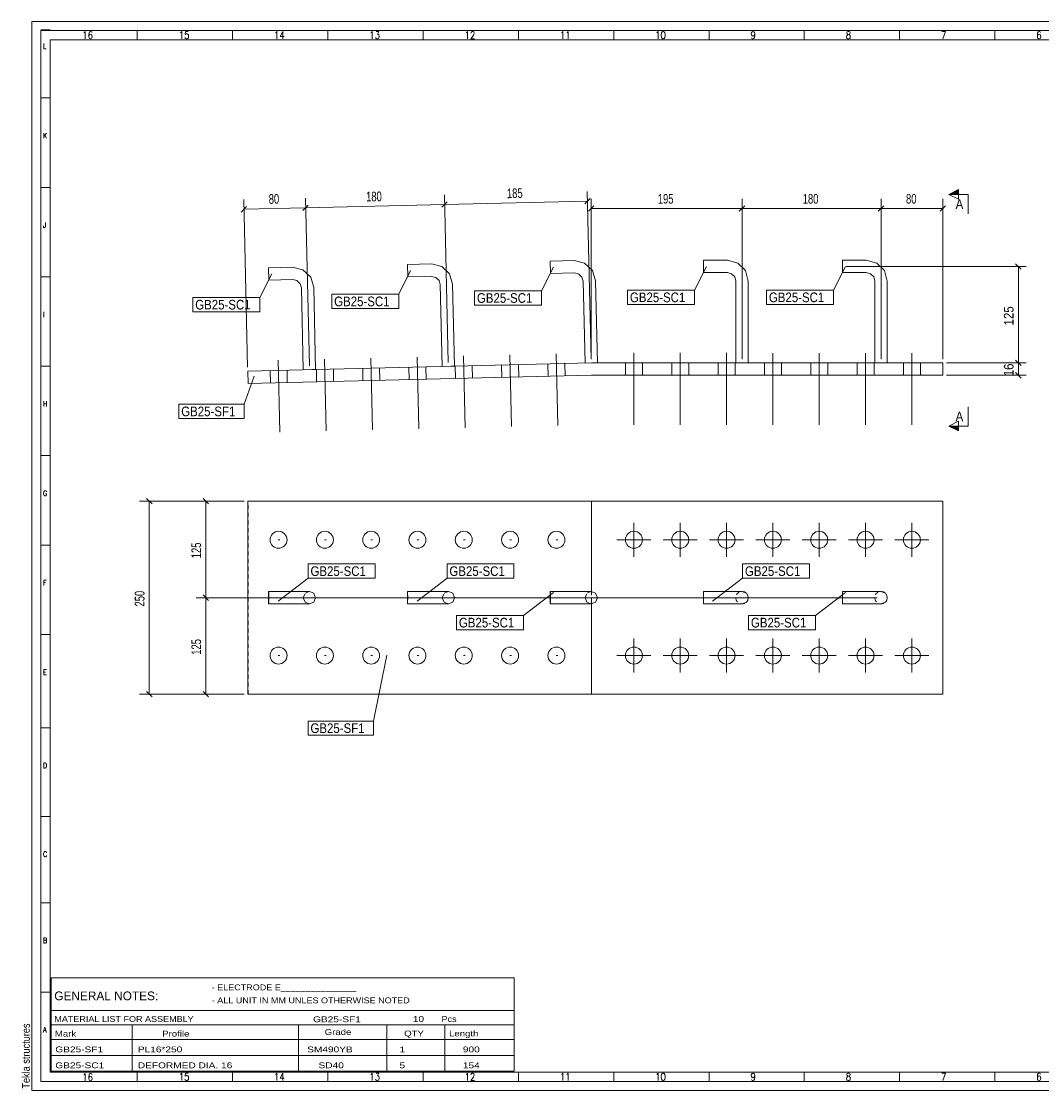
# Model space of a CAD drawing. Header units: millimetres. Extents: x 2 to 405, y 5 to 282.
# Tile 1 of 2: x 2 to 267, y 5 to 282. Entities that reach past the tile are written whole.
import ezdxf

# ---------------------------------------------------------------- set-up
doc = ezdxf.new("R2010")
doc.units = ezdxf.units.MM
doc.linetypes.add('XKITLINE00', pattern=[0])
doc.linetypes.add('XKITLINE01', pattern=[4, 1, -1, 1, -1])
for name, color, linetype, lineweight in [('Bolt', 7, 'Continuous', 0), ('DrawingSheet', 5, 'Continuous', 0), ('OtherObjectType', 1, 'Continuous', 0), ('Part', 2, 'Continuous', 0), ('PartMark', 3, 'Continuous', 0), ('Section', 6, 'Continuous', 0), ('Z-DIMENSIONS', 1, 'Continuous', 0)]:
    doc.layers.add(name, color=color, linetype=linetype, lineweight=lineweight)
doc.styles.add('ARIAL', font='ARIAL.TTF')
doc.styles.add('ARIAL_NARROW', font='ARIALN.TTF')
doc.styles.add('ROMANS', font='ROMANS__.TTF')
doc.styles.add('TECHNICLITE', font='TECHL___.TTF')
picture_1 = doc.add_image_def('image1.jpg', size_in_pixel=(1304, 175))
picture_2 = doc.add_image_def('image2.png', size_in_pixel=(4018, 1163))

# ---------------------------------------------------------------- blocks, each defined once
blk = doc.blocks.new('*A5')
at = {"layer": 'Bolt', "linetype": 'XKITLINE00', "lineweight": 0}
for p, q in [((68.88, 194.21), (69.32, 175.61)), ((80.88, 194.49), (81.32, 175.89)), ((92.88, 194.77), (93.32, 176.18)), ((104.87, 195.05), (105.31, 176.46)), ((116.87, 195.34), (117.31, 176.74)), ((128.87, 195.62), (129.31, 177.03)), ((140.86, 195.9), (141.3, 177.31)), ((66.75, 191.55), (66.82, 188.35)), ((71.14, 191.66), (71.22, 188.46)), ((78.74, 191.84), (78.82, 188.64)), ((83.14, 191.94), (83.22, 188.74)), ((90.74, 192.12), (90.81, 188.92)), ((95.14, 192.22), (95.21, 189.02)), ((102.74, 192.4), (102.81, 189.2)), ((107.13, 192.51), (107.21, 189.31)), ((114.73, 192.69), (114.81, 189.49)), ((119.13, 192.79), (119.21, 189.59)), ((126.73, 192.97), (126.8, 189.77)), ((131.13, 193.07), (131.2, 189.87)), ((138.73, 193.25), (138.8, 190.05)), ((143.12, 193.36), (143.2, 190.16))]:
    blk.add_line(p, q, dxfattribs=at)
blk = doc.blocks.new('*A6')
at = {"layer": 'Bolt', "linetype": 'XKITLINE00', "lineweight": 0}
for p, q in [((161.02, 196.12), (161.01, 177.52)), ((173.02, 196.11), (173.01, 177.51)), ((185.02, 196.1), (185.01, 177.5)), ((197.02, 196.09), (197.01, 177.49)), ((209.02, 196.09), (209.01, 177.49)), ((221.02, 196.08), (221.01, 177.48)), ((233.02, 196.07), (233.01, 177.47)), ((158.82, 193.52), (158.82, 190.32)), ((163.22, 193.52), (163.22, 190.32)), ((170.82, 193.51), (170.82, 190.31)), ((175.22, 193.51), (175.22, 190.31)), ((182.82, 193.5), (182.82, 190.3)), ((187.22, 193.5), (187.22, 190.3)), ((194.82, 193.5), (194.82, 190.3)), ((199.22, 193.49), (199.22, 190.29)), ((206.82, 193.49), (206.82, 190.29)), ((211.22, 193.49), (211.22, 190.29)), ((218.82, 193.48), (218.82, 190.28)), ((223.22, 193.48), (223.22, 190.28)), ((230.82, 193.47), (230.82, 190.27)), ((235.22, 193.47), (235.22, 190.27))]:
    blk.add_line(p, q, dxfattribs=at)
blk = doc.blocks.new('*A7')
at = {"layer": 'Bolt', "linetype": 'XKITLINE00', "lineweight": 0}
for p, q in [((68.89, 194.21), (69.32, 175.61)), ((80.88, 194.49), (81.32, 175.89)), ((92.88, 194.77), (93.32, 176.18)), ((104.88, 195.05), (105.31, 176.46)), ((116.87, 195.34), (117.31, 176.74)), ((128.87, 195.62), (129.31, 177.03)), ((140.87, 195.9), (141.3, 177.31)), ((66.75, 191.55), (66.82, 188.35)), ((71.15, 191.66), (71.22, 188.46)), ((78.74, 191.84), (78.82, 188.64)), ((83.14, 191.94), (83.22, 188.74)), ((90.74, 192.12), (90.82, 188.92)), ((95.14, 192.22), (95.21, 189.02)), ((102.74, 192.4), (102.81, 189.2)), ((107.14, 192.51), (107.21, 189.31)), ((114.73, 192.69), (114.81, 189.49)), ((119.13, 192.79), (119.21, 189.59)), ((126.73, 192.97), (126.81, 189.77)), ((131.13, 193.07), (131.2, 189.87)), ((138.73, 193.25), (138.8, 190.05)), ((143.13, 193.36), (143.2, 190.16))]:
    blk.add_line(p, q, dxfattribs=at)
blk = doc.blocks.new('*A8')
at = {"layer": 'Bolt', "linetype": 'XKITLINE00', "lineweight": 0}
for p, q in [((161.02, 196.12), (161.01, 177.52)), ((173.02, 196.11), (173.01, 177.51)), ((185.02, 196.1), (185.01, 177.5)), ((197.02, 196.09), (197.01, 177.49)), ((209.02, 196.09), (209.01, 177.49)), ((221.02, 196.08), (221.01, 177.48)), ((233.02, 196.07), (233.01, 177.47)), ((158.82, 193.52), (158.82, 190.32)), ((163.22, 193.52), (163.22, 190.32)), ((170.82, 193.51), (170.82, 190.31)), ((175.22, 193.51), (175.22, 190.31)), ((182.82, 193.5), (182.82, 190.3)), ((187.22, 193.5), (187.22, 190.3)), ((194.82, 193.5), (194.82, 190.3)), ((199.22, 193.49), (199.22, 190.29)), ((206.82, 193.49), (206.82, 190.29)), ((211.22, 193.49), (211.22, 190.29)), ((218.82, 193.48), (218.82, 190.28)), ((223.22, 193.48), (223.22, 190.28)), ((230.82, 193.47), (230.82, 190.27)), ((235.22, 193.47), (235.22, 190.27))]:
    blk.add_line(p, q, dxfattribs=at)
blk = doc.blocks.new('*A9')
at = {"layer": 'Part', "linetype": 'XKITLINE00', "lineweight": 0}
for p, q in [((215.01, 220.12), (221.21, 220.12)), ((215.01, 220.12), (215.01, 216.92)), ((221.21, 220.12), (223.91, 219.39)), ((223.91, 219.39), (225.89, 217.42)), ((215.01, 216.92), (221.21, 216.92)), ((221.21, 216.92), (222.31, 216.62)), ((222.31, 216.62), (223.12, 215.82)), ((226.61, 214.72), (225.89, 217.42)), ((223.41, 214.72), (223.12, 215.82)), ((223.42, 193.52), (223.41, 214.72)), ((226.62, 193.52), (226.61, 214.72))]:
    blk.add_line(p, q, dxfattribs=at)
at = {"layer": 'Part', "linetype": 'XKITLINE01', "lineweight": 0}
blk.add_line((226.62, 193.52), (223.42, 193.52), dxfattribs=at)
blk = doc.blocks.new('*A10')
at = {"layer": 'Part', "linetype": 'XKITLINE00', "lineweight": 0}
for p, q in [((149.98, 193.52), (60.97, 191.42)), ((60.97, 191.42), (61.04, 188.22)), ((149.98, 193.52), (241.02, 193.52)), ((241.02, 193.52), (241.02, 190.32)), ((61.04, 188.22), (150.02, 190.32)), ((150.02, 190.32), (241.02, 190.32))]:
    blk.add_line(p, q, dxfattribs=at)
blk = doc.blocks.new('*A11')
at = {"layer": 'Part', "linetype": 'XKITLINE00', "lineweight": 0}
for p, q in [((139.32, 219.87), (145.51, 220.02)), ((139.32, 219.87), (139.39, 216.67)), ((145.51, 220.02), (148.23, 219.36)), ((148.23, 219.36), (150.25, 217.43)), ((139.39, 216.67), (145.59, 216.82)), ((145.59, 216.82), (146.7, 216.55)), ((146.7, 216.55), (147.52, 215.77)), ((151.04, 214.75), (150.25, 217.43)), ((147.84, 214.67), (147.52, 215.77)), ((148.34, 193.48), (147.84, 214.67)), ((151.54, 193.55), (151.04, 214.75)), ((149.98, 193.52), (151.54, 193.55))]:
    blk.add_line(p, q, dxfattribs=at)
at = {"layer": 'Part', "linetype": 'XKITLINE01', "lineweight": 0}
blk.add_line((148.34, 193.48), (149.98, 193.52), dxfattribs=at)
blk = doc.blocks.new('*A12')
at = {"layer": 'Part', "linetype": 'XKITLINE00', "lineweight": 0}
for p, q in [((179.01, 220.12), (185.21, 220.12)), ((179.01, 220.12), (179.01, 216.92)), ((185.21, 220.12), (187.91, 219.39)), ((187.91, 219.39), (189.89, 217.42)), ((179.01, 216.92), (185.21, 216.92)), ((185.21, 216.92), (186.31, 216.62)), ((186.31, 216.62), (187.12, 215.82)), ((190.61, 214.72), (189.89, 217.42)), ((187.41, 214.72), (187.12, 215.82)), ((187.42, 193.52), (187.41, 214.72)), ((190.62, 193.52), (190.61, 214.72))]:
    blk.add_line(p, q, dxfattribs=at)
at = {"layer": 'Part', "linetype": 'XKITLINE01', "lineweight": 0}
blk.add_line((190.62, 193.52), (187.42, 193.52), dxfattribs=at)
blk = doc.blocks.new('*A13')
at = {"layer": 'Part', "linetype": 'XKITLINE00', "lineweight": 0}
for p, q in [((66.34, 218.15), (72.54, 218.3)), ((66.34, 218.15), (66.41, 214.95)), ((72.54, 218.3), (75.25, 217.64)), ((75.25, 217.64), (77.28, 215.71)), ((66.41, 214.95), (72.61, 215.1)), ((72.61, 215.1), (73.72, 214.83)), ((73.72, 214.83), (74.54, 214.04)), ((74.86, 212.95), (74.54, 214.04)), ((78.06, 213.03), (77.28, 215.71)), ((75.36, 191.76), (74.86, 212.95)), ((78.56, 191.83), (78.06, 213.03))]:
    blk.add_line(p, q, dxfattribs=at)
at = {"layer": 'Part', "linetype": 'XKITLINE01', "lineweight": 0}
blk.add_line((78.56, 191.83), (75.36, 191.76), dxfattribs=at)
blk = doc.blocks.new('*A14')
at = {"layer": 'Part', "linetype": 'XKITLINE00', "lineweight": 0}
for p, q in [((102.33, 219), (108.53, 219.15)), ((102.33, 219), (102.4, 215.8)), ((108.53, 219.15), (111.24, 218.49)), ((111.24, 218.49), (113.26, 216.56)), ((114.05, 213.88), (113.26, 216.56)), ((102.4, 215.8), (108.6, 215.95)), ((108.6, 215.95), (109.71, 215.68)), ((109.71, 215.68), (110.53, 214.89)), ((110.85, 213.8), (110.53, 214.89)), ((111.35, 192.61), (110.85, 213.8)), ((114.55, 192.68), (114.05, 213.88))]:
    blk.add_line(p, q, dxfattribs=at)
at = {"layer": 'Part', "linetype": 'XKITLINE01', "lineweight": 0}
blk.add_line((114.55, 192.68), (111.35, 192.61), dxfattribs=at)
blk = doc.blocks.new('*A15')
at = {"layer": 'Bolt', "linetype": 'XKITLINE00', "lineweight": 0}
for p, q in [((68.88, 147.7), (69.32, 147.7)), ((80.88, 147.7), (81.32, 147.7)), ((92.88, 147.7), (93.32, 147.7)), ((104.87, 147.7), (105.31, 147.7)), ((116.87, 147.7), (117.31, 147.7)), ((128.87, 147.7), (129.31, 147.7)), ((140.86, 147.7), (141.3, 147.7))]:
    blk.add_line(p, q, dxfattribs=at)
for centre in [(68.95, 147.7), (80.94, 147.7), (92.94, 147.7), (104.94, 147.7), (116.93, 147.7), (128.93, 147.7), (140.93, 147.7)]:
    blk.add_circle(centre, 2.2, dxfattribs=at)
blk = doc.blocks.new('*A16')
at = {"layer": 'Bolt', "linetype": 'XKITLINE00', "lineweight": 0}
for p, q in [((161.01, 152.1), (161.01, 143.3)), ((173.01, 152.1), (173.01, 143.3)), ((185.01, 152.1), (185.01, 143.3)), ((197.01, 152.1), (197.01, 143.3)), ((209.01, 152.1), (209.01, 143.3)), ((221.01, 152.1), (221.01, 143.3)), ((233.01, 152.1), (233.01, 143.3)), ((165.41, 147.7), (156.61, 147.7)), ((177.41, 147.7), (168.61, 147.7)), ((189.41, 147.7), (180.61, 147.7)), ((201.41, 147.7), (192.61, 147.7)), ((213.41, 147.7), (204.61, 147.7)), ((225.41, 147.7), (216.61, 147.7)), ((237.41, 147.7), (228.61, 147.7))]:
    blk.add_line(p, q, dxfattribs=at)
for centre in [(161.02, 147.7), (173.02, 147.7), (185.02, 147.7), (197.02, 147.7), (209.02, 147.7), (221.02, 147.7), (233.02, 147.7)]:
    blk.add_circle(centre, 2.2, dxfattribs=at)
blk = doc.blocks.new('*A17')
at = {"layer": 'Bolt', "linetype": 'XKITLINE00', "lineweight": 0}
for p, q in [((68.89, 117.7), (69.32, 117.7)), ((80.88, 117.7), (81.32, 117.7)), ((92.88, 117.7), (93.32, 117.7)), ((104.88, 117.7), (105.31, 117.7)), ((116.87, 117.7), (117.31, 117.7)), ((128.87, 117.7), (129.31, 117.7)), ((140.87, 117.7), (141.3, 117.7))]:
    blk.add_line(p, q, dxfattribs=at)
for centre in [(68.95, 117.7), (80.94, 117.7), (92.94, 117.7), (104.94, 117.7), (116.93, 117.7), (128.93, 117.7), (140.93, 117.7)]:
    blk.add_circle(centre, 2.2, dxfattribs=at)
blk = doc.blocks.new('*A18')
at = {"layer": 'Bolt', "linetype": 'XKITLINE00', "lineweight": 0}
for p, q in [((161.01, 122.1), (161.01, 113.3)), ((173.01, 122.1), (173.01, 113.3)), ((185.01, 122.1), (185.01, 113.3)), ((197.01, 122.1), (197.01, 113.3)), ((209.01, 122.1), (209.01, 113.3)), ((221.01, 122.1), (221.01, 113.3)), ((233.01, 122.1), (233.01, 113.3)), ((165.41, 117.7), (156.61, 117.7)), ((177.41, 117.7), (168.61, 117.7)), ((189.41, 117.7), (180.61, 117.7)), ((201.41, 117.7), (192.61, 117.7)), ((213.41, 117.7), (204.61, 117.7)), ((225.41, 117.7), (216.61, 117.7)), ((237.41, 117.7), (228.61, 117.7))]:
    blk.add_line(p, q, dxfattribs=at)
for centre in [(161.02, 117.7), (173.02, 117.7), (185.02, 117.7), (197.02, 117.7), (209.02, 117.7), (221.02, 117.7), (233.02, 117.7)]:
    blk.add_circle(centre, 2.2, dxfattribs=at)
blk = doc.blocks.new('*A19')
at = {"layer": 'Part', "linetype": 'XKITLINE00', "lineweight": 0}
for p, q in [((215.01, 134.3), (225.01, 134.3)), ((215.01, 133.83), (215.01, 134.3)), ((215.01, 132.7), (215.01, 133.83)), ((225.01, 134.3), (226.15, 133.83)), ((215.01, 131.57), (215.01, 132.7)), ((215.01, 131.1), (215.01, 131.57)), ((215.01, 131.1), (225.01, 131.1)), ((225.01, 131.1), (226.15, 131.57))]:
    blk.add_line(p, q, dxfattribs=at)
at = {"layer": 'Part', "linetype": 'XKITLINE01', "lineweight": 0}
for p, q in [((215.01, 134.3), (215.01, 133.83)), ((215.01, 133.83), (215.01, 132.7)), ((226.15, 133.83), (226.15, 133.83)), ((215.01, 132.7), (215.01, 131.57)), ((215.01, 131.57), (215.01, 131.1)), ((226.15, 131.57), (226.15, 131.57))]:
    blk.add_line(p, q, dxfattribs=at)
blk.add_arc((225.02, 132.7), 1.6, 45, 315, dxfattribs=at)
at = {"layer": 'Part', "linetype": 'XKITLINE00', "lineweight": 0}
blk.add_arc((225.02, 132.7), 1.6, 315, 45, dxfattribs=at)
blk = doc.blocks.new('*A20')
at = {"layer": 'Part', "linetype": 'XKITLINE00', "lineweight": 0}
for p, q in [((241.02, 157.7), (60.97, 157.7)), ((60.97, 157.7), (60.97, 107.7)), ((149.98, 134.08), (149.98, 157.7)), ((241.02, 107.7), (241.02, 157.7)), ((149.98, 107.7), (149.98, 131.32)), ((60.97, 107.7), (241.02, 107.7))]:
    blk.add_line(p, q, dxfattribs=at)
at = {"layer": 'Part', "linetype": 'XKITLINE01', "lineweight": 0}
for p, q in [((61.04, 107.7), (61.04, 157.7)), ((149.98, 157.7), (150.02, 157.7)), ((150.02, 107.7), (150.02, 157.7)), ((149.98, 131.32), (149.98, 134.08)), ((149.98, 107.7), (150.02, 107.7))]:
    blk.add_line(p, q, dxfattribs=at)
blk = doc.blocks.new('*A21')
at = {"layer": 'Part', "linetype": 'XKITLINE00', "lineweight": 0}
for p, q in [((139.32, 132.7), (139.33, 133.83)), ((139.33, 133.83), (139.35, 134.3)), ((139.35, 134.3), (149.94, 134.3)), ((149.69, 134.2), (149.94, 134.3)), ((149.94, 134.3), (151.07, 133.83)), ((151.07, 133.83), (151.54, 132.7)), ((139.33, 131.57), (139.32, 132.7)), ((139.35, 131.1), (139.33, 131.57)), ((149.94, 131.1), (139.35, 131.1)), ((149.94, 131.1), (149.69, 131.21)), ((151.07, 131.57), (149.94, 131.1)), ((151.54, 132.7), (151.07, 131.57))]:
    blk.add_line(p, q, dxfattribs=at)
at = {"layer": 'Part', "linetype": 'XKITLINE01', "lineweight": 0}
for p, q in [((139.35, 134.3), (139.38, 133.83)), ((139.38, 133.83), (139.39, 132.7)), ((148.34, 132.7), (148.81, 133.83)), ((148.81, 133.83), (149.69, 134.2)), ((139.35, 131.1), (139.38, 131.57)), ((139.39, 132.7), (139.38, 131.57)), ((148.81, 131.57), (148.34, 132.7)), ((149.69, 131.21), (148.81, 131.57))]:
    blk.add_line(p, q, dxfattribs=at)
blk = doc.blocks.new('*A22')
at = {"layer": 'Part', "linetype": 'XKITLINE00', "lineweight": 0}
for p, q in [((179.01, 134.3), (189.01, 134.3)), ((179.01, 133.83), (179.01, 134.3)), ((179.01, 132.7), (179.01, 133.83)), ((189.01, 134.3), (190.15, 133.83)), ((179.01, 131.57), (179.01, 132.7)), ((179.01, 131.1), (179.01, 131.57)), ((179.01, 131.1), (189.01, 131.1)), ((189.01, 131.1), (190.15, 131.57))]:
    blk.add_line(p, q, dxfattribs=at)
at = {"layer": 'Part', "linetype": 'XKITLINE01', "lineweight": 0}
for p, q in [((179.01, 134.3), (179.01, 133.83)), ((179.01, 133.83), (179.01, 132.7)), ((190.15, 133.83), (190.15, 133.83)), ((179.01, 132.7), (179.01, 131.57)), ((179.01, 131.57), (179.01, 131.1)), ((190.15, 131.57), (190.15, 131.57))]:
    blk.add_line(p, q, dxfattribs=at)
blk.add_arc((189.02, 132.7), 1.6, 45, 315, dxfattribs=at)
at = {"layer": 'Part', "linetype": 'XKITLINE00', "lineweight": 0}
blk.add_arc((189.02, 132.7), 1.6, 315, 45, dxfattribs=at)
blk = doc.blocks.new('*A23')
at = {"layer": 'Part', "linetype": 'XKITLINE00', "lineweight": 0}
for p, q in [((66.34, 132.7), (66.35, 133.83)), ((66.35, 133.83), (66.38, 134.3)), ((66.38, 134.3), (76.96, 134.3)), ((76.71, 134.2), (76.96, 134.3)), ((76.96, 134.3), (78.09, 133.83)), ((78.09, 133.83), (78.56, 132.7)), ((66.35, 131.57), (66.34, 132.7)), ((66.38, 131.1), (66.35, 131.57)), ((76.96, 131.1), (66.38, 131.1)), ((76.71, 131.21), (76.96, 131.1)), ((78.09, 131.57), (76.96, 131.1)), ((78.56, 132.7), (78.09, 131.57))]:
    blk.add_line(p, q, dxfattribs=at)
at = {"layer": 'Part', "linetype": 'XKITLINE01', "lineweight": 0}
for p, q in [((66.38, 134.3), (66.4, 133.83)), ((66.4, 133.83), (66.41, 132.7)), ((75.36, 132.7), (75.83, 133.83)), ((75.83, 133.83), (76.71, 134.2)), ((66.38, 131.1), (66.4, 131.57)), ((66.41, 132.7), (66.4, 131.57)), ((75.83, 131.57), (75.36, 132.7)), ((75.83, 131.57), (76.71, 131.21))]:
    blk.add_line(p, q, dxfattribs=at)
blk = doc.blocks.new('*A24')
at = {"layer": 'Part', "linetype": 'XKITLINE00', "lineweight": 0}
for p, q in [((102.33, 132.7), (102.34, 133.83)), ((102.34, 133.83), (102.37, 134.3)), ((102.37, 134.3), (112.95, 134.3)), ((112.7, 134.2), (112.95, 134.3)), ((112.95, 134.3), (114.08, 133.83)), ((114.08, 133.83), (114.55, 132.7)), ((102.34, 131.57), (102.33, 132.7)), ((102.37, 131.1), (102.34, 131.57)), ((112.95, 131.1), (102.37, 131.1)), ((112.95, 131.1), (112.7, 131.21)), ((114.08, 131.57), (112.95, 131.1)), ((114.55, 132.7), (114.08, 131.57))]:
    blk.add_line(p, q, dxfattribs=at)
at = {"layer": 'Part', "linetype": 'XKITLINE01', "lineweight": 0}
for p, q in [((102.37, 134.3), (102.39, 133.83)), ((102.39, 133.83), (102.4, 132.7)), ((111.35, 132.7), (111.82, 133.83)), ((111.82, 133.83), (112.7, 134.2)), ((102.37, 131.1), (102.39, 131.57)), ((102.4, 132.7), (102.39, 131.57)), ((111.82, 131.57), (111.35, 132.7)), ((112.7, 131.21), (111.82, 131.57))]:
    blk.add_line(p, q, dxfattribs=at)
blk = doc.blocks.new('*A25')
at = {"layer": 'DrawingSheet', "linetype": 'XKITLINE00', "lineweight": 0}
for p, q in [((405, 282), (5, 282)), ((5, 282), (5, 5)), ((405, 5), (405, 282)), ((5, 5), (405, 5))]:
    blk.add_line(p, q, dxfattribs=at)
at = {"layer": 'DrawingSheet', "style": 'ARIAL', "width": 0.85}
blk.add_text('Tekla structures', height=2, rotation=90, dxfattribs=at).set_placement((4.5, 5.5))
blk = doc.blocks.new('*A26')
at = {"layer": 'OtherObjectType', "linetype": 'XKITLINE00', "lineweight": 0}
for p, q in [((10, 34.19), (130, 34.19)), ((10, 25.75), (10, 34.19)), ((130, 34.19), (130, 25.75)), ((10, 25.75), (130, 25.75)), ((10, 25.75), (10, 22)), ((130, 25.75), (130, 22)), ((10, 22), (130, 22)), ((10, 22), (10, 18.25)), ((31, 22), (31, 18.25)), ((74.12, 22), (74.12, 18.25)), ((97, 22), (97, 18.25)), ((112, 22), (112, 18.25)), ((130, 22), (130, 18.25)), ((10, 18.25), (130, 18.25)), ((10, 18.25), (10, 14.13)), ((31, 18.25), (31, 14.13)), ((74.12, 18.25), (74.12, 14.13)), ((97, 18.25), (97, 14.13)), ((112, 18.25), (112, 14.13)), ((130, 18.25), (130, 14.13)), ((10, 14.13), (130, 14.13)), ((10, 14.13), (10, 10)), ((31, 14.13), (31, 10)), ((74.12, 14.13), (74.12, 10)), ((97, 14.13), (97, 10)), ((112, 14.13), (112, 10)), ((130, 14.13), (130, 10)), ((10, 10), (130, 10))]:
    blk.add_line(p, q, dxfattribs=at)
at = {"layer": 'OtherObjectType', "style": 'ARIAL_NARROW'}
for s, height, width, p in [('GENERAL NOTES:', 2.25, 1.19, (10.86, 28.42)), ('- ELECTRODE E_______________', 1.5, 1.36, (51.62, 31)), ('- ALL UNIT IN MM UNLES OTHERWISE NOTED', 1.5, 1.36, (51.65, 27.63)), ('MATERIAL LIST FOR ASSEMBLY', 1.5, 1.36, (10.86, 22.8)), ('GB25-SF1', 1.5, 1.525501, (77.89, 22.73)), ('10', 1.5, 1.525501, (103.74, 22.8)), ('Pcs', 1.5, 1.36, (111.18, 22.8)), ('Mark', 1.5, 1.445, (11, 19)), ('Profile', 1.5, 1.445, (38.81, 19)), ('Grade', 1.5, 1.445, (80.91, 19.42)), ('QTY', 1.5, 1.445, (101.5, 19.05)), ('Length', 1.5, 1.445, (113.12, 19.05)), ('GB25-SF1', 1.5, 1.525501, (11.12, 14.92)), ('PL16*250', 1.5, 1.525501, (32.5, 14.92)), ('SM490YB', 1.5, 1.525501, (76.36, 14.92)), ('1', 1.5, 1.525501, (100.27, 14.92)), ('900', 1.5, 1.525501, (116.7, 14.92)), ('GB25-SC1', 1.5, 1.525501, (11.12, 10.8)), ('DEFORMED DIA. 16', 1.5, 1.525501, (32.5, 10.8)), ('SD40', 1.5, 1.525501, (79.31, 10.8)), ('5', 1.5, 1.525501, (100.27, 10.8)), ('154', 1.5, 1.525501, (116.7, 10.8))]:
    blk.add_text(s, height=height, dxfattribs=dict(at, width=width)).set_placement(p)
blk = doc.blocks.new('*A27')
at = {"layer": 'OtherObjectType', "linetype": 'XKITLINE00', "lineweight": 0}
for p, q in [((5, 282), (7.38, 282)), ((405, 282), (5, 282)), ((5, 282), (5, 5)), ((9.76, 279.8), (7.38, 279.8)), ((405, 5), (405, 282)), ((7.38, 7.38), (7.38, 279.62)), ((7.38, 7.38), (7.38, 279.62)), ((7.38, 279.62), (402.62, 279.62)), ((402.62, 279.62), (7.38, 279.62)), ((9.76, 277.24), (9.76, 9.76)), ((9.76, 277.24), (402.62, 277.24)), ((32.35, 279.62), (32.35, 277.24)), ((57.03, 279.62), (57.03, 277.24)), ((81.72, 279.62), (81.72, 277.24)), ((106.4, 279.62), (106.4, 277.24)), ((131.09, 279.62), (131.09, 277.24)), ((155.77, 279.62), (155.77, 277.24)), ((180.46, 279.62), (180.46, 277.24)), ((205.14, 279.62), (205.14, 277.24)), ((229.83, 279.62), (229.83, 277.24)), ((254.51, 279.62), (254.51, 277.24)), ((279.2, 279.62), (279.2, 277.24)), ((303.88, 279.62), (303.88, 277.24)), ((328.57, 279.62), (328.57, 277.24)), ((353.25, 279.62), (353.25, 277.24)), ((377.94, 279.62), (377.94, 277.24)), ((402.62, 279.62), (402.62, 277.24)), ((402.62, 279.62), (402.62, 7.38)), ((402.62, 63.21), (402.62, 277.24)), ((402.62, 63.21), (402.62, 277.24)), ((348, 277), (402.5, 277)), ((348, 269), (348, 277)), ((402.5, 277), (402.5, 269)), ((402.5, 269), (348, 269)), ((9.76, 262.16), (7.38, 262.16)), ((9.76, 238.99), (7.38, 238.99)), ((9.76, 215.83), (7.38, 215.83)), ((9.76, 192.67), (7.38, 192.67)), ((9.76, 169.5), (7.38, 169.5)), ((9.76, 146.34), (7.38, 146.34)), ((9.76, 123.18), (7.38, 123.18)), ((9.76, 98.97), (7.38, 98.97)), ((341.31, 7.38), (341.31, 97.73)), ((341.31, 97.72), (402.62, 97.72)), ((353.22, 73.91), (353.22, 97.72)), ((353.22, 73.91), (353.22, 97.72)), ((381.19, 73.91), (381.19, 97.72)), ((381.19, 73.91), (381.19, 97.72)), ((385.96, 73.91), (385.96, 97.72)), ((385.96, 73.91), (385.96, 97.72)), ((390.72, 73.91), (390.72, 97.72)), ((390.72, 73.91), (390.72, 97.72)), ((395.48, 73.91), (395.48, 97.72)), ((395.48, 73.91), (395.48, 97.72)), ((341.31, 92.96), (402.62, 92.96)), ((341.31, 92.96), (402.62, 92.96)), ((341.31, 88.2), (402.62, 88.2)), ((341.31, 88.2), (402.62, 88.2)), ((341.31, 83.44), (402.62, 83.44)), ((341.6, 79.92), (342.99, 82.61)), ((342.99, 82.61), (344.37, 79.92)), ((341.31, 78.67), (402.62, 78.67)), ((344.37, 79.92), (341.6, 79.92)), ((347.26, 77.48), (353.22, 78.67)), ((9.76, 76.03), (7.38, 76.03)), ((347.26, 75.1), (341.31, 73.91)), ((347.26, 75.1), (347.26, 77.48)), ((341.31, 73.91), (402.62, 73.91)), ((9.76, 53.69), (7.38, 53.69)), ((341.31, 50.85), (402.62, 50.85)), ((9.76, 30.53), (7.38, 30.53)), ((341.31, 31.19), (402.62, 31.19)), ((341.31, 16.9), (402.62, 16.9)), ((360.35, 16.9), (360.35, 7.38)), ((381.48, 16.9), (381.48, 7.38)), ((341.31, 12.14), (402.62, 12.14)), ((9.76, 9.76), (341.31, 9.76)), ((32.35, 7.38), (32.35, 9.76)), ((57.03, 9.76), (57.03, 7.38)), ((81.72, 9.76), (81.72, 7.38)), ((106.4, 9.76), (106.4, 7.38)), ((131.09, 9.76), (131.09, 7.38)), ((155.77, 9.76), (155.77, 7.38)), ((180.46, 9.76), (180.46, 7.38)), ((205.14, 9.76), (205.14, 7.38)), ((229.83, 9.76), (229.83, 7.38)), ((254.51, 9.76), (254.51, 7.38)), ((279.2, 9.76), (279.2, 7.38)), ((303.88, 9.76), (303.88, 7.38)), ((328.57, 9.76), (328.57, 7.38)), ((328.57, 9.76), (328.57, 7.38)), ((402.79, 7.38), (7.38, 7.38)), ((5, 5), (66.4, 5)), ((7.38, 5), (5, 5)), ((5, 5), (405, 5))]:
    blk.add_line(p, q, dxfattribs=at)
at = {"layer": 'OtherObjectType'}
for s, height, style, width, p in [('16', 1.903, 'ROMANS', 0.85, (18.12, 277.48)), ('15', 1.903, 'ROMANS', 0.85, (43.09, 277.48)), ('14', 1.903, 'ROMANS', 0.85, (67.77, 277.48)), ('13', 1.903, 'ROMANS', 0.85, (92.46, 277.48)), ('12', 1.903, 'ROMANS', 0.85, (117.14, 277.48)), ('11', 1.903, 'ROMANS', 0.85, (141.83, 277.48)), ('10', 1.903, 'ROMANS', 0.85, (166.51, 277.48)), ('9', 1.9, 'ROMANS', 0.85, (191.2, 277.48)), ('8', 1.9, 'ROMANS', 0.85, (215.88, 277.48)), ('7', 1.9, 'ROMANS', 0.85, (240.57, 277.48)), ('6', 1.9, 'ROMANS', 0.85, (265.25, 277.48)), ('5', 1.9, 'ROMANS', 0.85, (289.94, 277.48)), ('4', 1.9, 'ROMANS', 0.85, (314.62, 277.48)), ('3', 1.9, 'ROMANS', 0.85, (339.31, 277.48)), ('2', 1.9, 'ROMANS', 0.85, (363.99, 277.48)), ('1', 1.9, 'ROMANS', 0.85, (388.68, 277.48)), ('L', 1.36, 'ROMANS', 0.85, (7.93, 274.87)), ('K', 1.36, 'ROMANS', 0.85, (7.93, 251.71)), ('J', 1.36, 'ROMANS', 0.85, (7.93, 228.54)), ('I', 1.36, 'ROMANS', 0.85, (7.93, 205.38)), ('H', 1.36, 'ROMANS', 0.85, (7.93, 182.22)), ('G', 1.36, 'ROMANS', 0.85, (7.93, 159.05)), ('F', 1.36, 'ROMANS', 0.85, (7.93, 135.89)), ('E', 1.36, 'ROMANS', 0.85, (7.93, 112.73)), ('D', 1.36, 'ROMANS', 0.85, (7.93, 88.52)), ('0', 1.44, 'TECHNICLITE', 0.85, (342.44, 80.32)), ('REV', 1.071, 'TECHNICLITE', 0.85, (342.88, 75.76)), ('DATE', 1.071, 'TECHNICLITE', 0.85, (348.33, 75.76)), ('DESCRIPTION', 1.0714, 'TECHNICLITE', 0.85, (362.46, 75.76)), ('DWG', 1.071, 'TECHNICLITE', 0.85, (381.98, 75.76)), ('CHK', 1.071, 'TECHNICLITE', 0.85, (386.89, 75.76)), ('REW', 1.071, 'TECHNICLITE', 0.85, (391.54, 75.76)), ('CLIENT', 1.071, 'TECHNICLITE', 0.85, (396.43, 75.76)), ('PROJECT', 1.321, 'ARIAL', 0.85, (343.35, 71.73)), ('C', 1.36, 'ROMANS', 0.85, (7.93, 65.58)), ('JEMBATAN GIRDER KELAS B, 25 M', 2.5, 'ARIAL_NARROW', 1.02, (344.6, 62.5)), ('COMPANY', 1.321, 'ARIAL', 0.85, (343.02, 48.52)), ('B', 1.36, 'ROMANS', 0.85, (7.93, 43.24)), ('DRAWING TITLE', 1.3207, 'ARIAL', 0.85, (343.35, 29)), (' ASSEMBLY DRAWING', 2.2, 'ARIAL_NARROW', 0.935, (358.71, 24.5)), ('SPLICE SF1', 2.2, 'ARIAL_NARROW', 0.935, (364.83, 20.5)), ('A', 1.36, 'ROMANS', 0.85, (7.93, 20.08)), ('SCALE', 2, 'TECHNICLITE', 0.85, (346.63, 13.68)), ('PON NO.', 2, 'TECHNICLITE', 0.85, (365.55, 13.49)), ('DRAWING NO', 2, 'TECHNICLITE', 0.85, (384.62, 13.93)), ('16', 1.903, 'ROMANS', 0.85, (18.12, 7.53)), ('15', 1.903, 'ROMANS', 0.85, (43.09, 7.62)), ('14', 1.903, 'ROMANS', 0.85, (67.77, 7.62)), ('13', 1.903, 'ROMANS', 0.85, (92.46, 7.62)), ('12', 1.903, 'ROMANS', 0.85, (117.14, 7.62)), ('11', 1.903, 'ROMANS', 0.85, (141.83, 7.62)), ('10', 1.903, 'ROMANS', 0.85, (166.51, 7.62)), ('9', 1.9, 'ROMANS', 0.85, (191.2, 7.62)), ('8', 1.9, 'ROMANS', 0.85, (215.88, 7.62)), ('7', 1.9, 'ROMANS', 0.85, (240.57, 7.62)), ('6', 1.9, 'ROMANS', 0.85, (265.25, 7.62)), ('5', 1.9, 'ROMANS', 0.85, (289.94, 7.62)), ('4', 1.9, 'ROMANS', 0.85, (314.62, 7.62)), ('4', 1.9, 'ROMANS', 0.85, (314.62, 7.62)), ('NTS', 1.321, 'ARIAL', 0.85, (349, 9)), ('GB25-SF1', 1.5, 'ARIAL', 1.02, (386.23, 9))]:
    blk.add_text(s, height=height, dxfattribs=dict(at, style=style, width=width)).set_placement(p)
image = blk.add_image(picture_1, insert=(348, 269), size_in_units=(54.02, 7.5))
image = blk.add_image(picture_2, insert=(350.06, 32.98), size_in_units=(45.7, 14.66))
blk = doc.blocks.new('*A35')
at = {"layer": 'Z-DIMENSIONS', "linetype": 'XKITLINE00', "lineweight": 0}
for p, q in [((259.89, 194.23), (261.3, 192.81)), ((242.02, 193.52), (262.6, 193.52)), ((260.6, 190.32), (260.6, 193.52)), ((242.02, 190.32), (262.6, 190.32)), ((259.89, 191.03), (261.3, 189.61))]:
    blk.add_line(p, q, dxfattribs=at)
at = {"layer": 'Z-DIMENSIONS'}
for p in [(260.6, 193.52), (260.6, 190.32)]:
    blk.add_point(p, dxfattribs=at)
at = {"layer": 'Z-DIMENSIONS', "style": 'ARIAL', "width": 0.85}
blk.add_text('16', height=2.5, rotation=90.0002, dxfattribs=at).set_placement((259.35, 190.06))
blk = doc.blocks.new('*A36')
at = {"layer": 'Z-DIMENSIONS', "linetype": 'XKITLINE00', "lineweight": 0}
for p, q in [((259.89, 219.22), (261.3, 217.81)), ((216.01, 218.52), (262.6, 218.52)), ((260.6, 193.52), (260.6, 218.52)), ((259.89, 194.23), (261.3, 192.81)), ((242.02, 193.52), (262.6, 193.52))]:
    blk.add_line(p, q, dxfattribs=at)
at = {"layer": 'Z-DIMENSIONS'}
for p in [(260.6, 218.52), (260.6, 193.52)]:
    blk.add_point(p, dxfattribs=at)
at = {"layer": 'Z-DIMENSIONS', "style": 'ARIAL', "width": 0.85}
blk.add_text('125', height=2.5, rotation=90.0002, dxfattribs=at).set_placement((259.35, 203.24))
blk = doc.blocks.new('*A37')
at = {"layer": 'Z-DIMENSIONS', "linetype": 'XKITLINE00', "lineweight": 0}
for p, q in [((60.94, 192.42), (59.92, 235.83)), ((76.94, 192.79), (75.91, 236.21)), ((60.67, 234.05), (59.29, 232.61)), ((59.98, 233.33), (75.97, 233.71)), ((76.66, 234.43), (75.28, 232.98))]:
    blk.add_line(p, q, dxfattribs=at)
at = {"layer": 'Z-DIMENSIONS'}
for p in [(59.98, 233.33), (75.97, 233.71)]:
    blk.add_point(p, dxfattribs=at)
at = {"layer": 'Z-DIMENSIONS', "style": 'ARIAL_NARROW', "width": 0.85}
blk.add_text('80', height=2.5, rotation=1.3522, dxfattribs=at).set_placement((66.43, 234.73))
blk = doc.blocks.new('*A38')
at = {"layer": 'Z-DIMENSIONS', "linetype": 'XKITLINE00', "lineweight": 0}
for p, q in [((76.94, 192.79), (75.91, 236.21)), ((112.93, 193.64), (111.9, 237.06)), ((76.66, 234.43), (75.28, 232.98)), ((75.97, 233.71), (111.96, 234.56)), ((112.65, 235.28), (111.27, 233.83))]:
    blk.add_line(p, q, dxfattribs=at)
at = {"layer": 'Z-DIMENSIONS'}
for p in [(75.97, 233.71), (111.96, 234.56)]:
    blk.add_point(p, dxfattribs=at)
at = {"layer": 'Z-DIMENSIONS', "style": 'ARIAL_NARROW', "width": 0.85}
blk.add_text('180', height=2.5, rotation=1.3522, dxfattribs=at).set_placement((91.66, 235.33))
blk = doc.blocks.new('*A39')
at = {"layer": 'Z-DIMENSIONS', "linetype": 'XKITLINE00', "lineweight": 0}
for p, q in [((112.93, 193.64), (111.9, 237.06)), ((149.64, 236.15), (148.26, 234.71)), ((149.92, 194.52), (148.89, 237.93)), ((112.65, 235.28), (111.27, 233.83)), ((111.96, 234.56), (148.95, 235.43))]:
    blk.add_line(p, q, dxfattribs=at)
at = {"layer": 'Z-DIMENSIONS'}
for p in [(111.96, 234.56), (148.95, 235.43)]:
    blk.add_point(p, dxfattribs=at)
at = {"layer": 'Z-DIMENSIONS', "style": 'ARIAL_NARROW', "width": 0.85}
blk.add_text('185', height=2.5, rotation=1.3522, dxfattribs=at).set_placement((128.15, 236.19))
blk = doc.blocks.new('*A40')
at = {"layer": 'Z-DIMENSIONS', "linetype": 'XKITLINE00', "lineweight": 0}
for p, q in [((189.02, 194.52), (189.02, 236.04)), ((225.02, 194.52), (225.02, 236.04)), ((189.72, 234.24), (188.31, 232.83)), ((189.02, 233.54), (225.02, 233.54)), ((225.72, 234.24), (224.31, 232.83))]:
    blk.add_line(p, q, dxfattribs=at)
at = {"layer": 'Z-DIMENSIONS'}
for p in [(189.02, 233.54), (225.02, 233.54)]:
    blk.add_point(p, dxfattribs=at)
at = {"layer": 'Z-DIMENSIONS', "style": 'ARIAL_NARROW', "width": 0.85}
blk.add_text('180', height=2.5, dxfattribs=at).set_placement((204.74, 234.79))
blk = doc.blocks.new('*A41')
at = {"layer": 'Z-DIMENSIONS', "linetype": 'XKITLINE00', "lineweight": 0}
for p, q in [((225.02, 194.52), (225.02, 236.04)), ((241.02, 194.52), (241.02, 236.04)), ((225.72, 234.24), (224.31, 232.83)), ((225.02, 233.54), (241.02, 233.54)), ((241.72, 234.24), (240.31, 232.83))]:
    blk.add_line(p, q, dxfattribs=at)
at = {"layer": 'Z-DIMENSIONS'}
for p in [(225.02, 233.54), (241.02, 233.54)]:
    blk.add_point(p, dxfattribs=at)
at = {"layer": 'Z-DIMENSIONS', "style": 'ARIAL_NARROW', "width": 0.85}
blk.add_text('80', height=2.5, dxfattribs=at).set_placement((231.5, 234.79))
blk = doc.blocks.new('*A42')
at = {"layer": 'Z-DIMENSIONS', "linetype": 'XKITLINE00', "lineweight": 0}
for p, q in [((149.94, 194.52), (149.94, 236.04)), ((189.02, 194.52), (189.02, 236.04)), ((150.65, 234.24), (149.23, 232.83)), ((149.94, 233.54), (189.02, 233.54)), ((189.72, 234.24), (188.31, 232.83))]:
    blk.add_line(p, q, dxfattribs=at)
at = {"layer": 'Z-DIMENSIONS'}
for p in [(149.94, 233.54), (189.02, 233.54)]:
    blk.add_point(p, dxfattribs=at)
at = {"layer": 'Z-DIMENSIONS', "style": 'ARIAL_NARROW', "width": 0.85}
blk.add_text('195', height=2.5, dxfattribs=at).set_placement((167.2, 234.79))
blk = doc.blocks.new('*A43')
at = {"layer": 'Section'}
for points in [[(245.06, 237.16), (242.56, 237.16), (245.06, 238.41)], [(245.06, 175.92), (242.56, 177.17), (245.06, 177.17)]]:
    blk.add_hatch(color=256, dxfattribs=at).paths.add_polyline_path(points, flags=17)
at = {"layer": 'Section', "linetype": 'XKITLINE00', "lineweight": 0}
for p, q in [((242.56, 237.16), (245.06, 238.41)), ((245.06, 238.41), (245.06, 235.91)), ((245.06, 235.91), (242.56, 237.16)), ((247.56, 237.16), (242.56, 237.16)), ((247.56, 237.16), (247.56, 232.16)), ((247.56, 177.17), (247.56, 182.17)), ((242.56, 177.17), (245.06, 178.42)), ((245.06, 175.92), (245.06, 178.42)), ((242.56, 177.17), (245.06, 175.92)), ((247.56, 177.17), (242.56, 177.17))]:
    blk.add_line(p, q, dxfattribs=at)
at = {"layer": 'Section', "style": 'ARIAL', "width": 0.85}
for p in [(244.34, 233.41), (244.34, 178.42)]:
    blk.add_text('A', height=2.5, dxfattribs=at).set_placement(p)
blk = doc.blocks.new('*A44')
at = {"layer": 'PartMark', "linetype": 'XKITLINE00', "lineweight": 0}
for p, q in [((215.78, 218.47), (212.69, 212.36)), ((195.37, 212.36), (212.69, 212.36)), ((195.37, 208.66), (195.37, 212.36)), ((212.69, 208.66), (212.69, 212.36)), ((195.37, 208.66), (212.69, 208.66))]:
    blk.add_line(p, q, dxfattribs=at)
at = {"layer": 'PartMark', "style": 'ARIAL', "width": 0.85}
blk.add_text('GB25-SC1', height=2.5, dxfattribs=at).set_placement((195.97, 209.26))
blk = doc.blocks.new('*A45')
at = {"layer": 'PartMark', "linetype": 'XKITLINE00', "lineweight": 0}
for p, q in [((62.67, 190.06), (60.08, 182.81)), ((43.13, 182.81), (60.08, 182.81)), ((43.13, 179.11), (43.13, 182.81)), ((60.08, 179.11), (60.08, 182.81)), ((43.13, 179.11), (60.08, 179.11))]:
    blk.add_line(p, q, dxfattribs=at)
at = {"layer": 'PartMark', "style": 'ARIAL', "width": 0.85}
blk.add_text('GB25-SF1', height=2.5, dxfattribs=at).set_placement((43.73, 179.71))
blk = doc.blocks.new('*A46')
at = {"layer": 'PartMark', "linetype": 'XKITLINE00', "lineweight": 0}
for p, q in [((140.16, 218.29), (137.06, 212.19)), ((119.74, 212.19), (137.06, 212.19)), ((119.74, 208.49), (119.74, 212.19)), ((137.06, 208.49), (137.06, 212.19)), ((119.74, 208.49), (137.06, 208.49))]:
    blk.add_line(p, q, dxfattribs=at)
at = {"layer": 'PartMark', "style": 'ARIAL', "width": 0.85}
blk.add_text('GB25-SC1', height=2.5, dxfattribs=at).set_placement((120.34, 209.09))
blk = doc.blocks.new('*A47')
at = {"layer": 'PartMark', "linetype": 'XKITLINE00', "lineweight": 0}
for p, q in [((179.78, 218.47), (176.69, 212.36)), ((159.37, 212.36), (176.69, 212.36)), ((159.37, 208.66), (159.37, 212.36)), ((176.69, 208.66), (176.69, 212.36)), ((159.37, 208.66), (176.69, 208.66))]:
    blk.add_line(p, q, dxfattribs=at)
at = {"layer": 'PartMark', "style": 'ARIAL', "width": 0.85}
blk.add_text('GB25-SC1', height=2.5, dxfattribs=at).set_placement((159.97, 209.26))
blk = doc.blocks.new('*A48')
at = {"layer": 'PartMark', "linetype": 'XKITLINE00', "lineweight": 0}
for p, q in [((67.18, 216.57), (64.09, 210.46)), ((46.76, 210.46), (64.09, 210.46)), ((46.76, 206.76), (46.76, 210.46)), ((64.09, 206.76), (64.09, 210.46)), ((46.76, 206.76), (64.09, 206.76))]:
    blk.add_line(p, q, dxfattribs=at)
at = {"layer": 'PartMark', "style": 'ARIAL', "width": 0.85}
blk.add_text('GB25-SC1', height=2.5, dxfattribs=at).set_placement((47.36, 207.36))
blk = doc.blocks.new('*A49')
at = {"layer": 'PartMark', "linetype": 'XKITLINE00', "lineweight": 0}
for p, q in [((103.17, 217.42), (100.07, 211.31)), ((82.75, 211.31), (100.07, 211.31)), ((82.75, 207.61), (82.75, 211.31)), ((100.07, 207.61), (100.07, 211.31)), ((82.75, 207.61), (100.07, 207.61))]:
    blk.add_line(p, q, dxfattribs=at)
at = {"layer": 'PartMark', "style": 'ARIAL', "width": 0.85}
blk.add_text('GB25-SC1', height=2.5, dxfattribs=at).set_placement((83.35, 208.21))
blk = doc.blocks.new('*A50')
at = {"layer": 'Z-DIMENSIONS', "linetype": 'XKITLINE00', "lineweight": 0}
for p, q in [((49.41, 133.41), (50.83, 131.99)), ((224.02, 132.7), (47.62, 132.7)), ((50.12, 107.7), (50.12, 132.7)), ((49.41, 108.41), (50.83, 106.99)), ((60.04, 107.7), (47.62, 107.7))]:
    blk.add_line(p, q, dxfattribs=at)
at = {"layer": 'Z-DIMENSIONS'}
for p in [(50.12, 132.7), (50.12, 107.7)]:
    blk.add_point(p, dxfattribs=at)
at = {"layer": 'Z-DIMENSIONS', "style": 'ARIAL_NARROW', "width": 0.85}
blk.add_text('125', height=2.5, rotation=90.0002, dxfattribs=at).set_placement((48.87, 117.92))
blk = doc.blocks.new('*A51')
at = {"layer": 'Z-DIMENSIONS', "linetype": 'XKITLINE00', "lineweight": 0}
for p, q in [((49.41, 158.41), (50.83, 156.99)), ((60.04, 157.7), (47.62, 157.7)), ((50.12, 132.7), (50.12, 157.7)), ((49.41, 133.41), (50.83, 131.99)), ((224.02, 132.7), (47.62, 132.7))]:
    blk.add_line(p, q, dxfattribs=at)
at = {"layer": 'Z-DIMENSIONS'}
for p in [(50.12, 157.7), (50.12, 132.7)]:
    blk.add_point(p, dxfattribs=at)
at = {"layer": 'Z-DIMENSIONS', "style": 'ARIAL_NARROW', "width": 0.85}
blk.add_text('125', height=2.5, rotation=90.0002, dxfattribs=at).set_placement((48.87, 142.92))
blk = doc.blocks.new('*A52')
at = {"layer": 'Z-DIMENSIONS', "linetype": 'XKITLINE00', "lineweight": 0}
for p, q in [((34.75, 158.41), (36.17, 156.99)), ((59.97, 157.7), (32.96, 157.7)), ((35.46, 107.7), (35.46, 157.7)), ((34.75, 108.41), (36.17, 106.99)), ((59.97, 107.7), (32.96, 107.7))]:
    blk.add_line(p, q, dxfattribs=at)
at = {"layer": 'Z-DIMENSIONS'}
for p in [(35.46, 157.7), (35.46, 107.7)]:
    blk.add_point(p, dxfattribs=at)
at = {"layer": 'Z-DIMENSIONS', "style": 'ARIAL_NARROW', "width": 0.85}
blk.add_text('250', height=2.5, rotation=90.0002, dxfattribs=at).set_placement((34.21, 130.42))
blk = doc.blocks.new('*A53')
at = {"layer": 'PartMark', "linetype": 'XKITLINE00', "lineweight": 0}
for p, q in [((215.81, 134.02), (208.04, 128.09)), ((190.72, 128.09), (208.04, 128.09)), ((190.72, 124.39), (190.72, 128.09)), ((208.04, 124.39), (208.04, 128.09)), ((190.72, 124.39), (208.04, 124.39))]:
    blk.add_line(p, q, dxfattribs=at)
at = {"layer": 'PartMark', "style": 'ARIAL', "width": 0.85}
blk.add_text('GB25-SC1', height=2.5, dxfattribs=at).set_placement((191.32, 124.99))
blk = doc.blocks.new('*A54')
at = {"layer": 'PartMark', "linetype": 'XKITLINE00', "lineweight": 0}
for p, q in [((97.04, 117.77), (93.56, 100.75)), ((76.61, 100.75), (93.56, 100.75)), ((76.61, 97.05), (76.61, 100.75)), ((93.56, 97.05), (93.56, 100.75)), ((76.61, 97.05), (93.56, 97.05))]:
    blk.add_line(p, q, dxfattribs=at)
at = {"layer": 'PartMark', "style": 'ARIAL', "width": 0.85}
blk.add_text('GB25-SF1', height=2.5, dxfattribs=at).set_placement((77.21, 97.65))
blk = doc.blocks.new('*A55')
at = {"layer": 'PartMark', "linetype": 'XKITLINE00', "lineweight": 0}
for p, q in [((140.16, 134.02), (132.38, 128.09)), ((115.06, 128.09), (132.38, 128.09)), ((115.06, 124.39), (115.06, 128.09)), ((132.38, 124.39), (132.38, 128.09)), ((115.06, 124.39), (132.38, 124.39))]:
    blk.add_line(p, q, dxfattribs=at)
at = {"layer": 'PartMark', "style": 'ARIAL', "width": 0.85}
blk.add_text('GB25-SC1', height=2.5, dxfattribs=at).set_placement((115.66, 124.99))
blk = doc.blocks.new('*A56')
at = {"layer": 'PartMark', "linetype": 'XKITLINE00', "lineweight": 0}
for p, q in [((189.17, 141.43), (206.49, 141.43)), ((189.17, 137.73), (189.17, 141.43)), ((206.49, 137.73), (206.49, 141.43)), ((181.39, 131.8), (189.17, 137.73)), ((189.17, 137.73), (206.49, 137.73))]:
    blk.add_line(p, q, dxfattribs=at)
at = {"layer": 'PartMark', "style": 'ARIAL', "width": 0.85}
blk.add_text('GB25-SC1', height=2.5, dxfattribs=at).set_placement((189.77, 138.33))
blk = doc.blocks.new('*A57')
at = {"layer": 'PartMark', "linetype": 'XKITLINE00', "lineweight": 0}
for p, q in [((76.62, 141.43), (93.94, 141.43)), ((76.62, 137.73), (76.62, 141.43)), ((93.94, 137.73), (93.94, 141.43)), ((68.84, 131.8), (76.62, 137.73)), ((76.62, 137.73), (93.94, 137.73))]:
    blk.add_line(p, q, dxfattribs=at)
at = {"layer": 'PartMark', "style": 'ARIAL', "width": 0.85}
blk.add_text('GB25-SC1', height=2.5, dxfattribs=at).set_placement((77.22, 138.33))
blk = doc.blocks.new('*A58')
at = {"layer": 'PartMark', "linetype": 'XKITLINE00', "lineweight": 0}
for p, q in [((112.61, 141.43), (129.93, 141.43)), ((112.61, 137.73), (112.61, 141.43)), ((129.93, 137.73), (129.93, 141.43)), ((104.83, 131.8), (112.61, 137.73)), ((112.61, 137.73), (129.93, 137.73))]:
    blk.add_line(p, q, dxfattribs=at)
at = {"layer": 'PartMark', "style": 'ARIAL', "width": 0.85}
blk.add_text('GB25-SC1', height=2.5, dxfattribs=at).set_placement((113.21, 138.33))

msp = doc.modelspace()

# ---------------------------------------------------------------- block references
at = {"lineweight": 0}
for name in ['*A25', '*A27', '*A39', '*A43', '*A37', '*A38', '*A42', '*A40', '*A41', '*A14', '*A11', '*A12', '*A9', '*A36', '*A48', '*A13', '*A49', '*A46', '*A47', '*A44', '*A5', '*A7', '*A6', '*A8', '*A35', '*A10', '*A45', '*A52', '*A51', '*A20', '*A16', '*A57', '*A58', '*A56', '*A50', '*A23', '*A24', '*A55', '*A21', '*A22', '*A53', '*A19', '*A18', '*A54', '*A26']:
    msp.add_blockref(name, (0, 0), dxfattribs=at)
at = {"layer": 'Bolt', "lineweight": 0}
for name in ['*A15', '*A17']:
    msp.add_blockref(name, (0, 0), dxfattribs=at)

doc.saveas('drawing.dxf')
